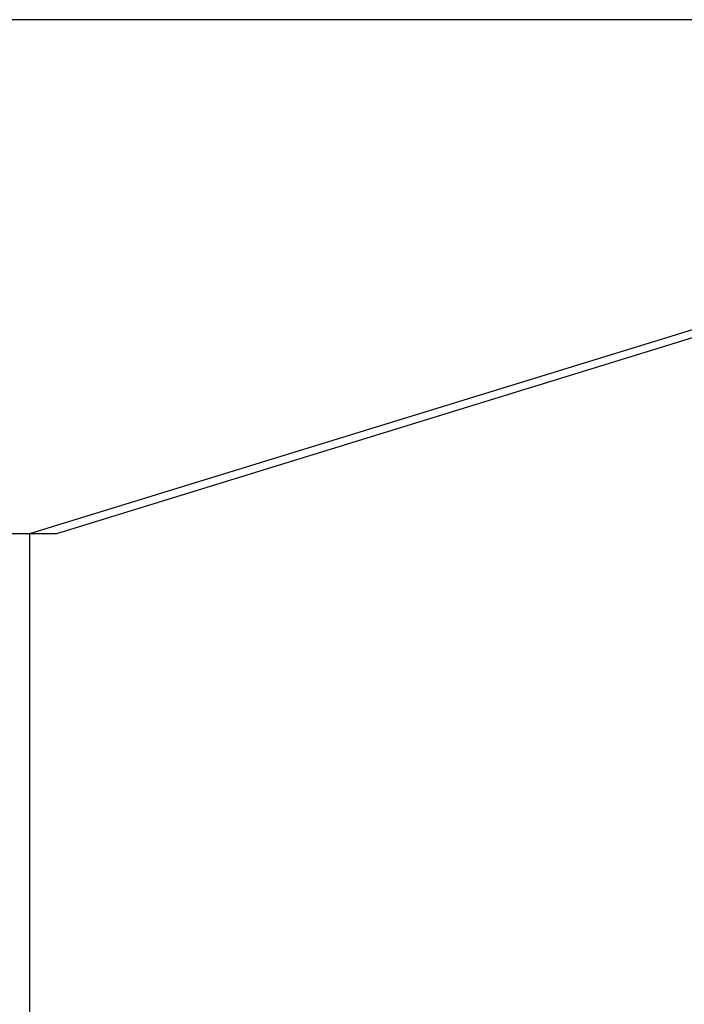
# Model space of a CAD drawing. Header units: millimetres. Extents: x -177 to 471, y -85 to 200.
# Tile 125 of 222: x -133 to -121, y 96 to 115. Entities that reach past the tile are written whole.
import ezdxf
from ezdxf.lldxf.tags import DXFTag

# ---------------------------------------------------------------- set-up
doc = ezdxf.new("R2010")
doc.units = ezdxf.units.MM
for name, color, linetype in [('Default', 7, 'Continuous'), ('ELBOW_2.5_1', 7, 'Continuous'), ('TANK_1', 7, 'Continuous')]:
    doc.layers.add(name, color=color, linetype=linetype)
tags = doc.linetypes.add('HIDDEN2', pattern=[4.7625, 3.175, -1.5875]).pattern_tags.tags
tags[6:7] = [DXFTag(74, 4), DXFTag(75, 0), DXFTag(340, '0'), DXFTag(46, 0.0), DXFTag(50, 0.0), DXFTag(44, 0.0), DXFTag(45, 0.0)]
tags[4:5] = [DXFTag(74, 4), DXFTag(75, 0), DXFTag(340, '0'), DXFTag(46, 0.0), DXFTag(50, 0.0), DXFTag(44, 0.0), DXFTag(45, 0.0)]

# ---------------------------------------------------------------- blocks, each defined once
blk = doc.blocks.new('SE1')
at = {"layer": 'ELBOW_2.5_1', "color": 7, "linetype": 'Continuous'}
blk.add_line((-132.859, 103.083), (-132.859, 105.083), dxfattribs=at)
blk.add_open_spline([(-133.026, 83.046), (-133.024, 83.051), (-132.997, 83.131), (-132.959, 83.296), (-132.919, 83.503), (-132.897, 83.668), (-132.886, 83.787), (-132.881, 83.87), (-132.878, 83.929), (-132.876, 83.974), (-132.875, 84.011), (-132.874, 84.048), (-132.874, 84.101), (-132.873, 84.183), (-132.872, 84.328), (-132.871, 84.525), (-132.871, 84.775), (-132.87, 85.07), (-132.869, 85.411), (-132.868, 85.799), (-132.868, 86.232), (-132.867, 86.71), (-132.866, 87.231), (-132.866, 87.795), (-132.865, 88.398), (-132.864, 89.041), (-132.864, 89.721), (-132.863, 90.436), (-132.863, 91.185), (-132.862, 91.966), (-132.862, 92.776), (-132.861, 93.613), (-132.861, 94.476), (-132.861, 95.361), (-132.86, 96.267), (-132.86, 97.192), (-132.86, 98.131), (-132.86, 99.084), (-132.86, 100.047), (-132.86, 101.021), (-132.86, 101.973), (-132.859, 102.684), (-132.859, 103.025), (-132.859, 103.083)], degree=3, knots=[0, 0, 0, 0, 0.000484, 0.008834, 0.016025, 0.021517, 0.025463, 0.028724, 0.032089, 0.036125, 0.04165, 0.050021, 0.064079, 0.094363, 0.126125, 0.159856, 0.192593, 0.225016, 0.257309, 0.289538, 0.321732, 0.353904, 0.386062, 0.418211, 0.450353, 0.482491, 0.514626, 0.546758, 0.578888, 0.611016, 0.643144, 0.67527, 0.707396, 0.73952, 0.771645, 0.803769, 0.835893, 0.868016, 0.900139, 0.932262, 0.964385, 0.994819, 1, 1, 1, 1], dxfattribs=at)
at = {"layer": 'TANK_1', "color": 7, "linetype": 'HIDDEN2'}
for p, q in [((-114.686, 114.583), (-158.333, 114.583)), ((-132.859, 105.083), (-102.009, 114.583))]:
    blk.add_line(p, q, dxfattribs=at)
at = {"layer": 'TANK_1', "color": 7, "linetype": 'Continuous'}
for p, q in [((-132.359, 105.083), (-116.159, 110.072)), ((-135.009, 105.083), (-132.359, 105.083))]:
    blk.add_line(p, q, dxfattribs=at)

msp = doc.modelspace()

# ---------------------------------------------------------------- block references
at = {"layer": 'Default'}
msp.add_blockref('SE1', (0, 0), dxfattribs=at)

doc.saveas('drawing.dxf')
